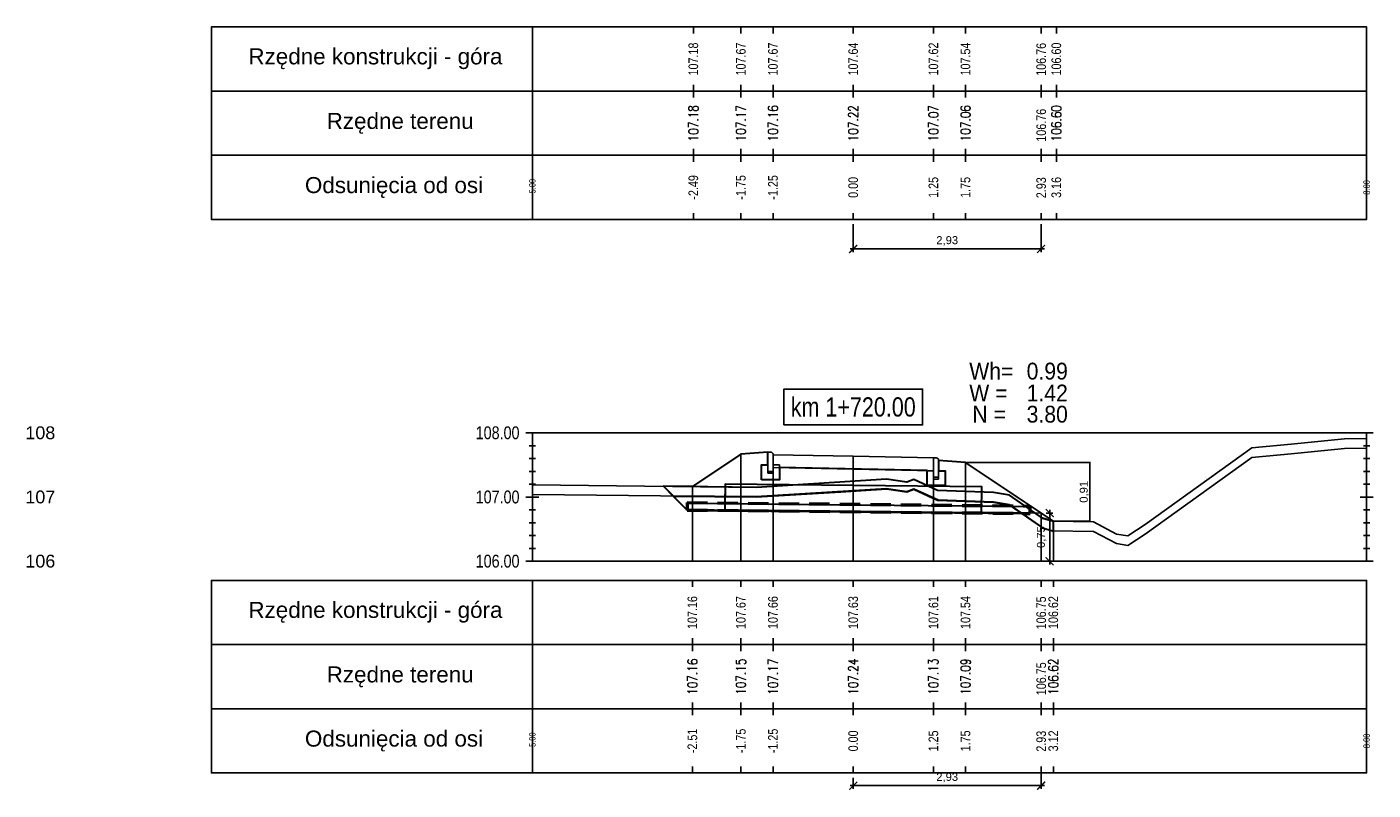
# Model space of a CAD drawing. Extents: x 7537626 to 7538805, y 5722894 to 5725486.
# Tile 96 of 105: x 7538679 to 7538700, y 5725457 to 5725469. Entities that reach past the tile are written whole.
import ezdxf

# ---------------------------------------------------------------- set-up
doc = ezdxf.new("R2010")
doc.units = 0
doc.header["$PDMODE"] = 35
doc.header["$PDSIZE"] = 0.3
doc.linetypes.add('HIDDEN', pattern=[9.525, 6.35, -3.175])
for name, color, linetype in [('C-DROGI-PROFILE', 7, 'Continuous'), ('C-DROGI-PROFILE-ETYKIETY', 7, 'Continuous'), ('C-DROGI-PRZEKROJE-ETYKIETY', 7, 'Continuous'), ('C-POPRZECZKA-przekrój', 2, 'Continuous'), ('C-POPRZECZKA-widok', 1, 'Continuous')]:
    doc.layers.add(name, color=color, linetype=linetype)
for name, color, linetype, true_color in [('C-humus', 7, 'Continuous', 0x003df5), ('C-Teren', 7, 'Continuous', 0x008521), ('poprzeczki', 7, 'Continuous', 0x0000d6)]:
    doc.layers.add(name, color=color, linetype=linetype, true_color=true_color)
for name, color, linetype, lineweight, plot in [('D-1.pow. hum.', 7, 'Continuous', 30, False), ('D-2.wykop', 30, 'Continuous', 30, False), ('D-3.nasyp', 4, 'Continuous', 30, False)]:
    doc.layers.add(name, color=color, linetype=linetype, lineweight=lineweight, plot=plot)
doc.layers.add('D-roboty-ziemne-opis', color=2, linetype='Continuous', lineweight=30)
doc.layers.add('Pom-plan', color=4, linetype='Continuous', plot=False)
doc.styles.add('2mm08', font='arial.ttf', dxfattribs={"width": 0.8})
doc.styles.add('opis_50', font='arial.ttf', dxfattribs={"height": 0.125})
doc.styles.get("Standard").update_dxf_attribs({"font": 'arial.ttf'})
doc.dimstyles.new('OPIS_50', dxfattribs={"dimscale": 0.5, "dimtxt": 0.125, "dimasz": 0.25, "dimexe": 0.1, "dimexo": 0.15, "dimgap": 0.1, "dimtad": 1, "dimzin": 0, "dimtxsty": 'opis_50', "dimblk": 'ARCHTICK', "dimcen": 0.15, "dimdle": 0.1, "dimaunit": 2, "dimadec": 4, "dimazin": 0, "dimtfac": 1, "dimtmove": 0, "dimatfit": 3, "dimfxl": 1, "dimarcsym": 0})

# ---------------------------------------------------------------- blocks, each defined once
blk = doc.blocks.new('_ArchTick')
at = {"color": 0, "linetype": 'ByBlock', "const_width": 0.15}
blk.add_lwpolyline([(-0.5, -0.5), (0.5, 0.5)], dxfattribs=at)
blk = doc.blocks.new('*D26')
at = {"layer": 'Defpoints', "color": 0, "transparency": 16777216}
for p in [(7538693.223, 5725462.323), (7538694.591, 5725461.411), (7538695.161, 5725461.411)]:
    blk.add_point(p, dxfattribs=at)
at = {"layer": 'poprzeczki', "color": 0, "lineweight": -2, "transparency": 16777216}
for p, q in [((7538693.238, 5725462.323), (7538695.171, 5725462.323)), ((7538695.161, 5725462.333), (7538695.161, 5725461.401)), ((7538694.606, 5725461.411), (7538695.171, 5725461.411))]:
    blk.add_line(p, q, dxfattribs=at)
at = {"layer": 'poprzeczki', "color": 0, "lineweight": -2, "transparency": 16777216, "xscale": 0.025, "yscale": 0.025, "zscale": 0.025}
for p, rotation in [((7538695.161, 5725462.323), 90), ((7538695.161, 5725461.411), 270)]:
    blk.add_blockref('_ArchTick', p, dxfattribs=dict(at, rotation=rotation))
at = {"layer": 'poprzeczki', "color": 0, "transparency": 16777216, "insert": (7538695.076, 5725461.867), "char_height": 0.125, "attachment_point": 5, "rotation": 90, "style": 'opis_50'}
blk.add_mtext('0,91', dxfattribs=at)
blk = doc.blocks.new('geokrata')
at = {"layer": 'C-POPRZECZKA-przekrój', "color": 172, "linetype": 'HIDDEN', "lineweight": 50, "ltscale": 0.05, "true_color": 0x0000cc}
for p, q in [((7538464.885, 5725469.743), (7538470.234, 5725469.689)), ((7538464.887, 5725469.627), (7538470.233, 5725469.573))]:
    blk.add_line(p, q, dxfattribs=at)
at = {"layer": 'C-POPRZECZKA-przekrój', "color": 98, "linetype": 'Continuous', "lineweight": 30, "true_color": 0x006100}
for p, q in [((7538464.892, 5725469.735), (7538465.726, 5725469.726)), ((7538464.893, 5725469.635), (7538465.725, 5725469.626)), ((7538469.225, 5725469.591), (7538470.225, 5725469.581))]:
    blk.add_line(p, q, dxfattribs=at)
for points in [[(7538467.479, 5725470.009), (7538465.479, 5725470.029), (7538465.475, 5725469.629), (7538469.475, 5725469.589), (7538469.479, 5725469.989), (7538467.479, 5725470.009), (7538465.479, 5725470.029), (7538465.476, 5725469.729), (7538470.226, 5725469.681)], [(7538464.892, 5725469.735), (7538464.893, 5725469.635)], [(7538470.225, 5725469.581), (7538470.226, 5725469.681)]]:
    blk.add_lwpolyline(points, dxfattribs=at)
at = {"layer": 'C-POPRZECZKA-przekrój', "color": 172, "linetype": 'HIDDEN', "lineweight": 50, "ltscale": 0.05, "true_color": 0x0000cc}
for points in [[(7538464.885, 5725469.743), (7538464.887, 5725469.627)], [(7538470.233, 5725469.573), (7538470.234, 5725469.689)]]:
    blk.add_lwpolyline(points, dxfattribs=at)
blk = doc.blocks.new('*D261')
at = {"layer": 'Defpoints', "color": 0, "transparency": 16777216}
for p in [(7538691.473, 5725466.111), (7538694.402, 5725466.111), (7538694.402, 5725465.652)]:
    blk.add_point(p, dxfattribs=at)
at = {"layer": 'Pom-plan', "color": 0, "lineweight": -2, "transparency": 16777216}
for p, q in [((7538691.473, 5725466.036), (7538691.473, 5725465.602)), ((7538694.402, 5725466.036), (7538694.402, 5725465.602)), ((7538691.423, 5725465.652), (7538694.452, 5725465.652))]:
    blk.add_line(p, q, dxfattribs=at)
at = {"layer": 'Pom-plan', "color": 0, "lineweight": -2, "transparency": 16777216, "xscale": 0.125, "yscale": 0.125, "zscale": 0.125, "rotation": 180}
blk.add_blockref('_ArchTick', (7538691.473, 5725465.652), dxfattribs=at)
at = {"layer": 'Pom-plan', "color": 0, "lineweight": -2, "transparency": 16777216, "xscale": 0.125, "yscale": 0.125, "zscale": 0.125}
blk.add_blockref('_ArchTick', (7538694.402, 5725465.652), dxfattribs=at)
at = {"layer": 'Pom-plan', "color": 0, "transparency": 16777216, "insert": (7538692.937, 5725465.777), "char_height": 0.125, "attachment_point": 5, "style": 'opis_50'}
blk.add_mtext('2,93', dxfattribs=at)
blk = doc.blocks.new('*D262')
at = {"layer": 'Defpoints', "color": 0, "transparency": 16777216}
for p in [(7538694.402, 5725461.537), (7538694.534, 5725461.537), (7538694.402, 5725460.786)]:
    blk.add_point(p, dxfattribs=at)
at = {"layer": 'Pom-plan', "color": 0, "lineweight": -2, "transparency": 16777216}
for p, q in [((7538694.477, 5725461.537), (7538694.584, 5725461.537)), ((7538694.534, 5725460.736), (7538694.534, 5725461.587)), ((7538694.477, 5725460.786), (7538694.584, 5725460.786))]:
    blk.add_line(p, q, dxfattribs=at)
at = {"layer": 'Pom-plan', "color": 0, "lineweight": -2, "transparency": 16777216, "xscale": 0.125, "yscale": 0.125, "zscale": 0.125}
for p, rotation in [((7538694.534, 5725461.537), 90), ((7538694.534, 5725460.786), 270)]:
    blk.add_blockref('_ArchTick', p, dxfattribs=dict(at, rotation=rotation))
at = {"layer": 'Pom-plan', "color": 0, "transparency": 16777216, "insert": (7538694.409, 5725461.162), "char_height": 0.125, "attachment_point": 5, "rotation": 90, "style": 'opis_50'}
blk.add_mtext('0,75', dxfattribs=at)
blk = doc.blocks.new('*D263')
at = {"layer": 'Defpoints', "color": 0, "transparency": 16777216}
for p in [(7538691.473, 5725457.486), (7538694.402, 5725457.586), (7538694.402, 5725457.289)]:
    blk.add_point(p, dxfattribs=at)
at = {"layer": 'Pom-plan', "color": 0, "lineweight": -2, "transparency": 16777216}
for p, q in [((7538694.402, 5725457.511), (7538694.402, 5725457.239)), ((7538691.423, 5725457.289), (7538694.452, 5725457.289)), ((7538691.473, 5725457.411), (7538691.473, 5725457.239))]:
    blk.add_line(p, q, dxfattribs=at)
at = {"layer": 'Pom-plan', "color": 0, "lineweight": -2, "transparency": 16777216, "xscale": 0.125, "yscale": 0.125, "zscale": 0.125, "rotation": 180}
blk.add_blockref('_ArchTick', (7538691.473, 5725457.289), dxfattribs=at)
at = {"layer": 'Pom-plan', "color": 0, "lineweight": -2, "transparency": 16777216, "xscale": 0.125, "yscale": 0.125, "zscale": 0.125}
blk.add_blockref('_ArchTick', (7538694.402, 5725457.289), dxfattribs=at)
at = {"layer": 'Pom-plan', "color": 0, "transparency": 16777216, "insert": (7538692.937, 5725457.414), "char_height": 0.125, "attachment_point": 5, "style": 'opis_50'}
blk.add_mtext('2,93', dxfattribs=at)

msp = doc.modelspace()

# ---------------------------------------------------------------- linework, layer by layer
at = {"layer": 'C-DROGI-PROFILE', "color": 7, "linetype": 'Continuous', "lineweight": -3}
for p, q in [((7538688.982, 5725469.111), (7538688.982, 5725469.011)), ((7538689.723, 5725469.111), (7538689.723, 5725469.011)), ((7538690.223, 5725469.111), (7538690.223, 5725469.011)), ((7538691.473, 5725469.111), (7538691.473, 5725469.011)), ((7538692.723, 5725469.111), (7538692.723, 5725469.011)), ((7538693.223, 5725469.111), (7538693.223, 5725469.011)), ((7538694.402, 5725469.111), (7538694.402, 5725469.011)), ((7538694.638, 5725469.111), (7538694.638, 5725469.011)), ((7538688.982, 5725468.111), (7538688.982, 5725468.211)), ((7538689.723, 5725468.111), (7538689.723, 5725468.211)), ((7538690.223, 5725468.111), (7538690.223, 5725468.211)), ((7538691.473, 5725468.111), (7538691.473, 5725468.211)), ((7538692.723, 5725468.111), (7538692.723, 5725468.211)), ((7538693.223, 5725468.111), (7538693.223, 5725468.211)), ((7538694.402, 5725468.111), (7538694.402, 5725468.211)), ((7538694.638, 5725468.111), (7538694.638, 5725468.211)), ((7538688.982, 5725468.111), (7538688.982, 5725468.011)), ((7538689.723, 5725468.111), (7538689.723, 5725468.011)), ((7538690.223, 5725468.111), (7538690.223, 5725468.011)), ((7538691.473, 5725468.111), (7538691.473, 5725468.011)), ((7538692.723, 5725468.111), (7538692.723, 5725468.011)), ((7538693.223, 5725468.111), (7538693.223, 5725468.011)), ((7538694.402, 5725468.111), (7538694.402, 5725468.011)), ((7538694.638, 5725468.111), (7538694.638, 5725468.011)), ((7538688.982, 5725467.111), (7538688.982, 5725467.211)), ((7538689.723, 5725467.111), (7538689.723, 5725467.211)), ((7538690.223, 5725467.111), (7538690.223, 5725467.211)), ((7538691.473, 5725467.111), (7538691.473, 5725467.211)), ((7538692.723, 5725467.111), (7538692.723, 5725467.211)), ((7538693.223, 5725467.111), (7538693.223, 5725467.211)), ((7538694.402, 5725467.111), (7538694.402, 5725467.211)), ((7538694.638, 5725467.111), (7538694.638, 5725467.211)), ((7538688.982, 5725467.111), (7538688.982, 5725467.011)), ((7538689.723, 5725467.111), (7538689.723, 5725467.011)), ((7538690.223, 5725467.111), (7538690.223, 5725467.011)), ((7538691.473, 5725467.111), (7538691.473, 5725467.011)), ((7538692.723, 5725467.111), (7538692.723, 5725467.011)), ((7538693.223, 5725467.111), (7538693.223, 5725467.011)), ((7538694.402, 5725467.111), (7538694.402, 5725467.011)), ((7538694.638, 5725467.111), (7538694.638, 5725467.011)), ((7538688.982, 5725466.111), (7538688.982, 5725466.211)), ((7538689.723, 5725466.111), (7538689.723, 5725466.211)), ((7538690.223, 5725466.111), (7538690.223, 5725466.211)), ((7538691.473, 5725466.111), (7538691.473, 5725466.211)), ((7538692.723, 5725466.111), (7538692.723, 5725466.211)), ((7538693.223, 5725466.111), (7538693.223, 5725466.211)), ((7538694.402, 5725466.111), (7538694.402, 5725466.211)), ((7538694.638, 5725466.111), (7538694.638, 5725466.211)), ((7538688.967, 5725460.486), (7538688.967, 5725460.386)), ((7538689.723, 5725460.486), (7538689.723, 5725460.386)), ((7538690.223, 5725460.486), (7538690.223, 5725460.386)), ((7538691.473, 5725460.486), (7538691.473, 5725460.386)), ((7538692.723, 5725460.486), (7538692.723, 5725460.386)), ((7538693.223, 5725460.486), (7538693.223, 5725460.386)), ((7538694.402, 5725460.486), (7538694.402, 5725460.386)), ((7538694.591, 5725460.486), (7538694.591, 5725460.386)), ((7538688.967, 5725459.486), (7538688.967, 5725459.586)), ((7538689.723, 5725459.486), (7538689.723, 5725459.586)), ((7538690.223, 5725459.486), (7538690.223, 5725459.586)), ((7538691.473, 5725459.486), (7538691.473, 5725459.586)), ((7538692.723, 5725459.486), (7538692.723, 5725459.586)), ((7538693.223, 5725459.486), (7538693.223, 5725459.586)), ((7538694.402, 5725459.486), (7538694.402, 5725459.586)), ((7538694.591, 5725459.486), (7538694.591, 5725459.586)), ((7538688.967, 5725459.486), (7538688.967, 5725459.386)), ((7538689.723, 5725459.486), (7538689.723, 5725459.386)), ((7538690.223, 5725459.486), (7538690.223, 5725459.386)), ((7538691.473, 5725459.486), (7538691.473, 5725459.386)), ((7538692.723, 5725459.486), (7538692.723, 5725459.386)), ((7538693.223, 5725459.486), (7538693.223, 5725459.386)), ((7538694.402, 5725459.486), (7538694.402, 5725459.386)), ((7538694.591, 5725459.486), (7538694.591, 5725459.386)), ((7538688.967, 5725458.486), (7538688.967, 5725458.586)), ((7538689.723, 5725458.486), (7538689.723, 5725458.586)), ((7538690.223, 5725458.486), (7538690.223, 5725458.586)), ((7538691.473, 5725458.486), (7538691.473, 5725458.586)), ((7538692.723, 5725458.486), (7538692.723, 5725458.586)), ((7538693.223, 5725458.486), (7538693.223, 5725458.586)), ((7538694.402, 5725458.486), (7538694.402, 5725458.586)), ((7538694.591, 5725458.486), (7538694.591, 5725458.586)), ((7538688.967, 5725458.486), (7538688.967, 5725458.386)), ((7538689.723, 5725458.486), (7538689.723, 5725458.386)), ((7538690.223, 5725458.486), (7538690.223, 5725458.386)), ((7538691.473, 5725458.486), (7538691.473, 5725458.386)), ((7538692.723, 5725458.486), (7538692.723, 5725458.386)), ((7538693.223, 5725458.486), (7538693.223, 5725458.386)), ((7538694.402, 5725458.486), (7538694.402, 5725458.386)), ((7538694.591, 5725458.486), (7538694.591, 5725458.386)), ((7538688.967, 5725457.486), (7538688.967, 5725457.586)), ((7538689.723, 5725457.486), (7538689.723, 5725457.586)), ((7538690.223, 5725457.486), (7538690.223, 5725457.586)), ((7538691.473, 5725457.486), (7538691.473, 5725457.586)), ((7538692.723, 5725457.486), (7538692.723, 5725457.586)), ((7538693.223, 5725457.486), (7538693.223, 5725457.586)), ((7538694.402, 5725457.486), (7538694.402, 5725457.586)), ((7538694.591, 5725457.486), (7538694.591, 5725457.586))]:
    msp.add_line(p, q, dxfattribs=at)
at = {"layer": 'C-DROGI-PROFILE', "color": 1, "linetype": 'Continuous', "lineweight": -3}
for points in [[(7538686.473, 5725468.111), (7538686.473, 5725469.111), (7538681.473, 5725469.111), (7538681.473, 5725468.111)], [(7538686.473, 5725468.111), (7538699.473, 5725468.111), (7538699.473, 5725469.111), (7538686.473, 5725469.111)], [(7538686.473, 5725467.111), (7538686.473, 5725468.111), (7538681.473, 5725468.111), (7538681.473, 5725467.111)], [(7538686.473, 5725467.111), (7538699.473, 5725467.111), (7538699.473, 5725468.111), (7538686.473, 5725468.111)], [(7538686.473, 5725466.111), (7538686.473, 5725467.111), (7538681.473, 5725467.111), (7538681.473, 5725466.111)], [(7538686.473, 5725466.111), (7538699.473, 5725466.111), (7538699.473, 5725467.111), (7538686.473, 5725467.111)], [(7538686.473, 5725459.486), (7538686.473, 5725460.486), (7538681.473, 5725460.486), (7538681.473, 5725459.486)], [(7538686.473, 5725459.486), (7538699.473, 5725459.486), (7538699.473, 5725460.486), (7538686.473, 5725460.486)], [(7538686.473, 5725458.486), (7538686.473, 5725459.486), (7538681.473, 5725459.486), (7538681.473, 5725458.486)], [(7538686.473, 5725458.486), (7538699.473, 5725458.486), (7538699.473, 5725459.486), (7538686.473, 5725459.486)], [(7538686.473, 5725457.486), (7538686.473, 5725458.486), (7538681.473, 5725458.486), (7538681.473, 5725457.486)], [(7538686.473, 5725457.486), (7538699.473, 5725457.486), (7538699.473, 5725458.486), (7538686.473, 5725458.486)]]:
    msp.add_3dface(points, dxfattribs=at)
at = {"layer": 'C-DROGI-PRZEKROJE-ETYKIETY', "color": 1, "linetype": 'Continuous', "lineweight": -3}
for p, q in [((7538689.723, 5725462.453), (7538689.723, 5725460.786)), ((7538690.223, 5725462.446), (7538690.223, 5725460.786)), ((7538691.473, 5725462.421), (7538691.473, 5725460.786)), ((7538692.723, 5725462.396), (7538692.723, 5725460.786)), ((7538693.223, 5725462.323), (7538693.223, 5725460.786)), ((7538688.967, 5725461.948), (7538688.967, 5725460.786)), ((7538694.591, 5725461.411), (7538694.591, 5725460.786))]:
    msp.add_line(p, q, dxfattribs=at)
msp.add_lwpolyline([(7538694.402, 5725461.537), (7538694.402, 5725460.786)], dxfattribs=at)
at = {"layer": 'C-humus'}
for p, q in [((7538698.295, 5725462.46), (7538699.13, 5725462.542)), ((7538699.13, 5725462.542), (7538699.473, 5725462.55)), ((7538696.02, 5725461.21), (7538697.682, 5725462.403)), ((7538697.682, 5725462.403), (7538698.295, 5725462.46)), ((7538689.968, 5725461.787), (7538691.989, 5725461.913)), ((7538691.989, 5725461.913), (7538692.309, 5725461.866)), ((7538692.309, 5725461.866), (7538692.419, 5725461.909)), ((7538692.419, 5725461.909), (7538692.788, 5725461.739)), ((7538686.473, 5725461.828), (7538689.968, 5725461.787)), ((7538692.788, 5725461.739), (7538693.659, 5725461.707)), ((7538693.659, 5725461.707), (7538693.906, 5725461.663)), ((7538693.906, 5725461.663), (7538694.424, 5725461.304)), ((7538694.424, 5725461.304), (7538694.577, 5725461.261)), ((7538694.577, 5725461.261), (7538695.216, 5725461.251)), ((7538695.216, 5725461.251), (7538695.575, 5725461.06)), ((7538695.575, 5725461.06), (7538695.75, 5725461.033)), ((7538695.75, 5725461.033), (7538696.02, 5725461.21))]:
    msp.add_line(p, q, dxfattribs=at)
at = {"layer": 'C-POPRZECZKA-przekrój', "color": 2, "linetype": 'Continuous', "lineweight": -3}
for p, q in [((7538688.967, 5725461.948), (7538689.723, 5725462.453)), ((7538689.723, 5725462.453), (7538690.143, 5725462.486)), ((7538690.183, 5725462.486), (7538690.143, 5725462.486)), ((7538690.143, 5725462.486), (7538690.143, 5725462.156)), ((7538690.189, 5725462.486), (7538690.183, 5725462.486)), ((7538690.197, 5725462.484), (7538690.189, 5725462.486)), ((7538690.206, 5725462.48), (7538690.197, 5725462.484)), ((7538690.212, 5725462.475), (7538690.206, 5725462.48)), ((7538690.216, 5725462.469), (7538690.212, 5725462.475)), ((7538690.22, 5725462.462), (7538690.216, 5725462.469)), ((7538690.223, 5725462.454), (7538690.22, 5725462.462)), ((7538690.223, 5725462.446), (7538690.223, 5725462.454)), ((7538690.223, 5725462.446), (7538691.473, 5725462.421)), ((7538690.223, 5725462.446), (7538690.224, 5725462.246)), ((7538690.223, 5725462.156), (7538690.223, 5725462.446)), ((7538690.223, 5725462.446), (7538690.223, 5725462.286)), ((7538691.473, 5725462.221), (7538691.473, 5725462.421)), ((7538691.473, 5725462.421), (7538692.723, 5725462.396)), ((7538692.723, 5725462.396), (7538692.722, 5725462.196)), ((7538692.763, 5725462.396), (7538692.723, 5725462.396)), ((7538692.723, 5725462.396), (7538692.723, 5725462.066)), ((7538692.769, 5725462.396), (7538692.763, 5725462.396)), ((7538692.777, 5725462.394), (7538692.769, 5725462.396)), ((7538692.786, 5725462.39), (7538692.777, 5725462.394)), ((7538692.792, 5725462.385), (7538692.786, 5725462.39)), ((7538692.796, 5725462.379), (7538692.792, 5725462.385)), ((7538692.8, 5725462.372), (7538692.796, 5725462.379)), ((7538692.803, 5725462.364), (7538692.8, 5725462.372)), ((7538692.803, 5725462.356), (7538692.803, 5725462.364)), ((7538692.803, 5725462.066), (7538692.803, 5725462.356)), ((7538692.803, 5725462.356), (7538692.803, 5725462.196)), ((7538692.803, 5725462.356), (7538693.223, 5725462.323)), ((7538693.223, 5725462.323), (7538694.591, 5725461.411)), ((7538690.043, 5725462.056), (7538690.043, 5725462.286)), ((7538690.043, 5725462.286), (7538690.143, 5725462.286)), ((7538690.143, 5725462.286), (7538690.143, 5725462.186)), ((7538690.143, 5725462.186), (7538690.223, 5725462.186)), ((7538690.143, 5725462.156), (7538690.223, 5725462.156)), ((7538690.223, 5725462.286), (7538690.323, 5725462.286)), ((7538690.224, 5725462.246), (7538691.473, 5725462.221)), ((7538690.323, 5725462.286), (7538690.323, 5725462.056)), ((7538691.473, 5725462.221), (7538692.722, 5725462.196)), ((7538692.623, 5725461.966), (7538692.623, 5725462.196)), ((7538692.623, 5725462.196), (7538692.723, 5725462.196)), ((7538692.723, 5725462.196), (7538692.723, 5725462.096)), ((7538692.723, 5725462.096), (7538692.803, 5725462.096)), ((7538692.803, 5725462.196), (7538692.903, 5725462.196)), ((7538692.903, 5725462.196), (7538692.903, 5725461.966)), ((7538690.323, 5725462.056), (7538690.043, 5725462.056)), ((7538692.903, 5725461.966), (7538692.623, 5725461.966)), ((7538692.723, 5725462.066), (7538692.803, 5725462.066))]:
    msp.add_line(p, q, dxfattribs=at)
at = {"layer": 'C-POPRZECZKA-przekrój'}
for points in [[(7538688.885, 5725461.584), (7538688.515, 5725461.954)], [(7538688.515, 5725461.954), (7538688.967, 5725461.948)], [(7538694.223, 5725461.539), (7538694.402, 5725461.537)]]:
    msp.add_lwpolyline(points, dxfattribs=at)
at = {"layer": 'C-POPRZECZKA-widok', "color": 1, "linetype": 'Continuous', "lineweight": -3}
for p, q in [((7538686.373, 5725462.786), (7538699.573, 5725462.786)), ((7538686.473, 5725460.786), (7538686.473, 5725462.786)), ((7538699.473, 5725460.786), (7538699.473, 5725462.786)), ((7538686.423, 5725462.586), (7538686.523, 5725462.586)), ((7538699.423, 5725462.586), (7538699.523, 5725462.586)), ((7538686.423, 5725462.386), (7538686.523, 5725462.386)), ((7538699.423, 5725462.386), (7538699.523, 5725462.386)), ((7538686.423, 5725462.186), (7538686.523, 5725462.186)), ((7538699.423, 5725462.186), (7538699.523, 5725462.186)), ((7538686.423, 5725461.986), (7538686.523, 5725461.986)), ((7538699.423, 5725461.986), (7538699.523, 5725461.986)), ((7538686.373, 5725461.786), (7538686.573, 5725461.786)), ((7538686.423, 5725461.786), (7538686.523, 5725461.786)), ((7538699.373, 5725461.786), (7538699.573, 5725461.786)), ((7538699.423, 5725461.786), (7538699.523, 5725461.786)), ((7538686.423, 5725461.586), (7538686.523, 5725461.586)), ((7538699.423, 5725461.586), (7538699.523, 5725461.586)), ((7538686.423, 5725461.386), (7538686.523, 5725461.386)), ((7538699.423, 5725461.386), (7538699.523, 5725461.386)), ((7538686.423, 5725461.186), (7538686.523, 5725461.186)), ((7538699.423, 5725461.186), (7538699.523, 5725461.186)), ((7538686.423, 5725460.986), (7538686.523, 5725460.986)), ((7538699.423, 5725460.986), (7538699.523, 5725460.986)), ((7538686.373, 5725460.786), (7538699.573, 5725460.786))]:
    msp.add_line(p, q, dxfattribs=at)
at = {"layer": 'C-POPRZECZKA-widok', "color": 3, "linetype": 'Continuous', "lineweight": -3}
msp.add_3dface([(7538690.393, 5725462.911), (7538692.553, 5725462.911), (7538692.553, 5725463.468), (7538690.393, 5725463.468)], dxfattribs=at)
at = {"layer": 'C-Teren'}
for p, q in [((7538696.02, 5725461.36), (7538697.682, 5725462.553)), ((7538697.682, 5725462.553), (7538698.295, 5725462.61)), ((7538698.295, 5725462.61), (7538699.13, 5725462.692)), ((7538699.13, 5725462.692), (7538699.473, 5725462.7)), ((7538686.473, 5725461.978), (7538689.968, 5725461.937)), ((7538689.968, 5725461.937), (7538691.989, 5725462.063)), ((7538691.989, 5725462.063), (7538692.309, 5725462.016)), ((7538692.309, 5725462.016), (7538692.419, 5725462.059)), ((7538692.419, 5725462.059), (7538692.788, 5725461.889)), ((7538692.788, 5725461.889), (7538693.659, 5725461.857)), ((7538693.659, 5725461.857), (7538693.906, 5725461.813)), ((7538693.906, 5725461.813), (7538694.424, 5725461.454)), ((7538694.424, 5725461.454), (7538694.577, 5725461.411)), ((7538694.577, 5725461.411), (7538695.216, 5725461.401)), ((7538695.216, 5725461.401), (7538695.575, 5725461.21)), ((7538695.75, 5725461.183), (7538696.02, 5725461.36)), ((7538695.575, 5725461.21), (7538695.75, 5725461.183))]:
    msp.add_line(p, q, dxfattribs=at)
at = {"layer": 'D-1.pow. hum.'}
msp.add_lwpolyline([(7538688.515, 5725461.954), (7538688.667, 5725461.802), (7538689.958, 5725461.787), (7538691.28, 5725461.868), (7538691.991, 5725461.912), (7538692.309, 5725461.866), (7538692.419, 5725461.909), (7538692.788, 5725461.739), (7538693.659, 5725461.707), (7538693.906, 5725461.663), (7538694.421, 5725461.306), (7538694.577, 5725461.261), (7538694.591, 5725461.261), (7538694.591, 5725461.411), (7538694.579, 5725461.411), (7538694.42, 5725461.457), (7538693.906, 5725461.813), (7538693.659, 5725461.857), (7538692.788, 5725461.889), (7538692.419, 5725462.059), (7538692.309, 5725462.016), (7538691.989, 5725462.063), (7538689.968, 5725461.937), (7538689.205, 5725461.946), (7538688.515, 5725461.954)], dxfattribs=at)
at = {"layer": 'D-2.wykop'}
msp.add_lwpolyline([(7538694.084, 5725461.54), (7538693.906, 5725461.663), (7538693.659, 5725461.707), (7538692.795, 5725461.739), (7538692.419, 5725461.909), (7538692.309, 5725461.866), (7538692.024, 5725461.907), (7538691.989, 5725461.913), (7538689.958, 5725461.787), (7538688.667, 5725461.802), (7538688.885, 5725461.584), (7538694.095, 5725461.532), (7538694.084, 5725461.54)], dxfattribs=at)
at = {"layer": 'D-3.nasyp'}
msp.add_lwpolyline([(7538690.043, 5725462.056), (7538690.043, 5725462.286), (7538690.143, 5725462.286), (7538690.143, 5725462.486), (7538689.723, 5725462.453), (7538688.967, 5725461.948), (7538688.515, 5725461.954), (7538688.891, 5725461.578), (7538694.089, 5725461.536), (7538694.421, 5725461.306), (7538694.577, 5725461.261), (7538694.591, 5725461.261), (7538694.591, 5725461.411), (7538693.223, 5725462.323), (7538692.803, 5725462.356), (7538692.803, 5725462.196), (7538692.903, 5725462.196), (7538692.903, 5725461.966), (7538692.623, 5725461.966), (7538692.623, 5725462.198), (7538690.323, 5725462.244), (7538690.323, 5725462.056), (7538690.043, 5725462.056)], dxfattribs=at)

# ---------------------------------------------------------------- block references
at = {"layer": 'C-POPRZECZKA-przekrój'}
msp.add_blockref('geokrata', (223.998, -8.043), dxfattribs=at)

# ---------------------------------------------------------------- texts
at = {"layer": 'C-DROGI-PROFILE', "color": 2}
for s, p in [('Rzędne konstrukcji - góra', (7538682.048, 5725468.528)), ('Rzędne terenu', (7538683.268, 5725467.522)), ('Odsunięcia od osi', (7538682.929, 5725466.522)), ('Rzędne konstrukcji - góra', (7538682.048, 5725459.903)), ('Rzędne terenu', (7538683.268, 5725458.897)), ('Odsunięcia od osi', (7538682.929, 5725457.897))]:
    msp.add_text(s, height=0.25, dxfattribs=at).set_placement(p)
at = {"layer": 'C-DROGI-PROFILE-ETYKIETY', "color": 1, "style": '2mm08', "width": 0.8}
for s, p in [('106.76', (7538694.476, 5725468.35)), ('106.76', (7538694.477, 5725467.323)), ('2.93', (7538694.476, 5725466.443)), ('106.75', (7538694.476, 5725459.725)), ('106.75', (7538694.477, 5725458.698)), ('2.93', (7538694.476, 5725457.818))]:
    msp.add_text(s, height=0.15, rotation=90, dxfattribs=at).set_placement(p)
at = {"layer": 'C-DROGI-PROFILE-ETYKIETY', "color": 1, "linetype": 'Continuous', "lineweight": -3, "char_height": 0.15, "attachment_point": 5, "rotation": 90, "style": '2mm08'}
for s, insert in [('107.18', (7538688.982, 5725468.611)), ('107.67', (7538689.723, 5725468.611)), ('107.67', (7538690.223, 5725468.611)), ('107.64', (7538691.473, 5725468.611)), ('107.62', (7538692.723, 5725468.611)), ('107.54', (7538693.223, 5725468.611)), ('106.60', (7538694.638, 5725468.611)), ('{\\Fsimplex.shx|c238;107.18}', (7538688.982, 5725467.611)), ('{\\Fsimplex.shx|c238;107.17}', (7538689.723, 5725467.611)), ('{\\Fsimplex.shx|c238;107.16}', (7538690.223, 5725467.611)), ('{\\Fsimplex.shx|c238;107.22}', (7538691.473, 5725467.611)), ('{\\Fsimplex.shx|c238;107.07}', (7538692.723, 5725467.611)), ('{\\Fsimplex.shx|c238;107.06}', (7538693.223, 5725467.611)), ('{\\Fsimplex.shx|c238;106.60}', (7538694.638, 5725467.611)), ('-2.49', (7538688.982, 5725466.611)), ('-1.75', (7538689.723, 5725466.611)), ('-1.25', (7538690.223, 5725466.611)), ('0.00', (7538691.473, 5725466.611)), ('1.25', (7538692.723, 5725466.611)), ('1.75', (7538693.223, 5725466.611)), ('3.16', (7538694.638, 5725466.611)), ('107.16', (7538688.967, 5725459.986)), ('107.67', (7538689.723, 5725459.986)), ('107.66', (7538690.223, 5725459.986)), ('107.63', (7538691.473, 5725459.986)), ('107.61', (7538692.723, 5725459.986)), ('107.54', (7538693.223, 5725459.986)), ('106.62', (7538694.591, 5725459.986)), ('{\\Fsimplex.shx|c238;107.16}', (7538688.967, 5725458.986)), ('{\\Fsimplex.shx|c238;107.15}', (7538689.723, 5725458.986)), ('{\\Fsimplex.shx|c238;107.17}', (7538690.223, 5725458.986)), ('{\\Fsimplex.shx|c238;107.24}', (7538691.473, 5725458.986)), ('{\\Fsimplex.shx|c238;107.13}', (7538692.723, 5725458.986)), ('{\\Fsimplex.shx|c238;107.09}', (7538693.223, 5725458.986)), ('{\\Fsimplex.shx|c238;106.62}', (7538694.591, 5725458.986)), ('-2.51', (7538688.967, 5725457.986)), ('-1.75', (7538689.723, 5725457.986)), ('-1.25', (7538690.223, 5725457.986)), ('0.00', (7538691.473, 5725457.986)), ('1.25', (7538692.723, 5725457.986)), ('1.75', (7538693.223, 5725457.986)), ('3.12', (7538694.591, 5725457.986))]:
    msp.add_mtext(s, dxfattribs=dict(at, insert=insert))
at = {"layer": 'C-DROGI-PROFILE-ETYKIETY', "color": 7, "linetype": 'Continuous', "lineweight": -3, "char_height": 0.1, "attachment_point": 5, "rotation": 90, "style": '2mm08'}
for s, insert in [('-5.00', (7538686.473, 5725466.611)), ('8.00', (7538699.473, 5725466.611)), ('-5.00', (7538686.473, 5725457.986)), ('8.00', (7538699.473, 5725457.986))]:
    msp.add_mtext(s, dxfattribs=dict(at, insert=insert))
at = {"layer": 'C-POPRZECZKA-widok', "color": 3, "linetype": 'Continuous', "lineweight": -3, "insert": (7538691.473, 5725463.036), "char_height": 0.3, "attachment_point": 8, "style": '2mm08'}
msp.add_mtext('km 1+720.00', dxfattribs=at)
at = {"layer": 'C-POPRZECZKA-widok', "color": 1, "linetype": 'Continuous', "lineweight": -3, "char_height": 0.2, "attachment_point": 4}
for s, insert in [('108', (7538678.573, 5725462.786)), ('107', (7538678.573, 5725461.786)), ('106', (7538678.573, 5725460.786))]:
    msp.add_mtext(s, dxfattribs=dict(at, insert=insert))
at = {"layer": 'C-POPRZECZKA-widok', "color": 1, "linetype": 'Continuous', "lineweight": -3, "char_height": 0.2, "attachment_point": 6, "style": '2mm08'}
for s, insert in [('108.00', (7538686.273, 5725462.786)), ('107.00', (7538686.273, 5725461.786)), ('106.00', (7538686.273, 5725460.786))]:
    msp.add_mtext(s, dxfattribs=dict(at, insert=insert))
at = {"layer": 'D-roboty-ziemne-opis', "lineweight": 25, "width": 0.9}
for s, p in [('Wh=', (7538693.281, 5725463.617)), ('0.99', (7538694.175, 5725463.617)), ('W =', (7538693.281, 5725463.276)), ('1.42', (7538694.175, 5725463.276)), ('N =', (7538693.329, 5725462.946)), ('3.80', (7538694.175, 5725462.946))]:
    msp.add_text(s, height=0.2625, dxfattribs=at).set_placement(p)

# ---------------------------------------------------------------- dimensions: what is measured, and where the dimension line sits
at = {"layer": 'Pom-plan'}
for base, p1, p2, picture, middle in [((7538694.402, 5725465.652), (7538691.473, 5725466.111), (7538694.402, 5725466.111), '*D261', (7538692.937, 5725465.777)), ((7538694.402, 5725457.289), (7538691.473, 5725457.486), (7538694.402, 5725457.586), '*D263', (7538692.937, 5725457.414))]:
    dim = msp.add_linear_dim(base=base, p1=p1, p2=p2, dimstyle='OPIS_50', dxfattribs=at)
    dim.commit()
    dim.dimension.update_dxf_attribs({"geometry": picture, "text_midpoint": middle})
dim = msp.add_linear_dim(base=(7538694.534, 5725461.537), p1=(7538694.402, 5725460.786), p2=(7538694.402, 5725461.537), angle=90, dimstyle='OPIS_50', dxfattribs=at)
dim.commit()
dim.dimension.update_dxf_attribs({"geometry": '*D262', "text_midpoint": (7538694.409, 5725461.162)})
at = {"layer": 'poprzeczki'}
dim = msp.add_linear_dim(base=(7538695.161, 5725461.411), p1=(7538693.223, 5725462.323), p2=(7538694.591, 5725461.411), angle=90, dimstyle='OPIS_50', override={"dimscale": 0.1}, dxfattribs=at)
dim.commit()
dim.dimension.update_dxf_attribs({"geometry": '*D26', "text_midpoint": (7538695.076, 5725461.867)})

doc.saveas('drawing.dxf')
